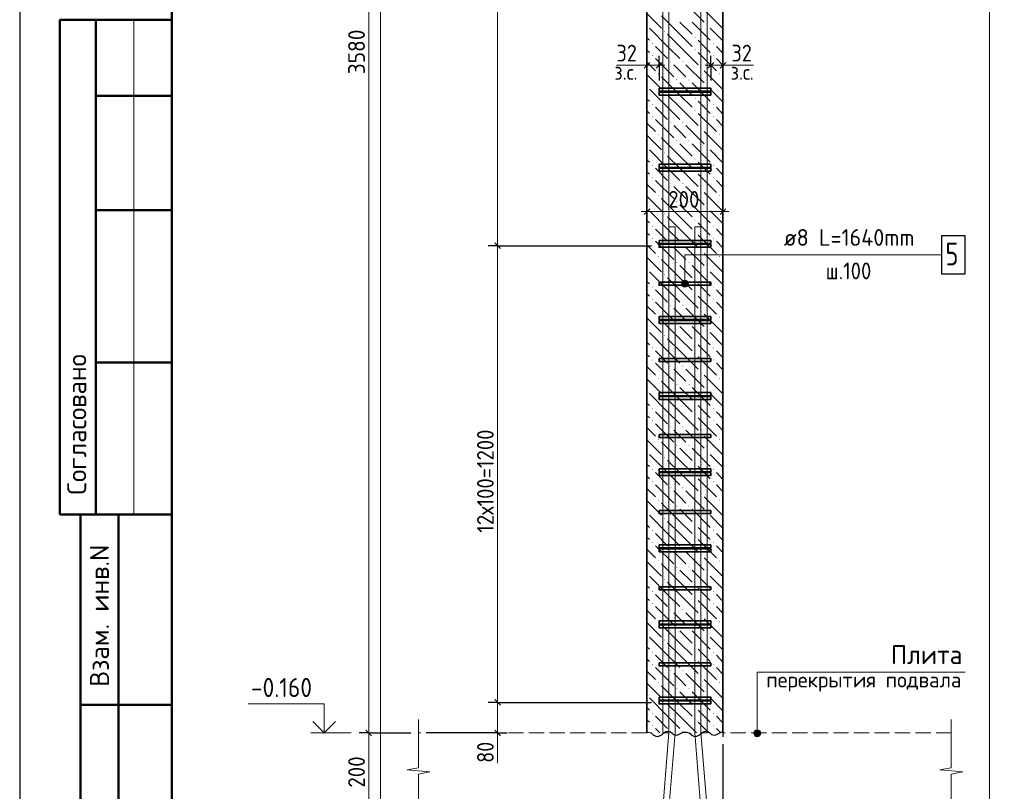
# Model space of a CAD drawing. Header units: millimetres. Extents: x 0 to 42000, y 0 to 29700.
# Tile 2 of 15: x 0 to 12937, y 5364 to 15502. Entities that reach past the tile are written whole.
import ezdxf

# ---------------------------------------------------------------- set-up
doc = ezdxf.new("R2010")
doc.units = ezdxf.units.MM
doc.linetypes.add('______2', pattern=[270, 200, -70])
doc.linetypes.add('______5', pattern=[1100, 800, -100, 100, -100])
for name, color, linetype, lineweight in [('S1 Продольная арматура', 52, 'Continuous', 25), ('Standard', 7, 'Continuous', 25), ('ЖБ Перекрытие верхний уровень', 7, 'Continuous', 18), ('Затяжка', 52, 'Continuous', 25), ('Оси', 7, '______5', 13), ('Позиционная метка диаметр_ шаг', 7, 'Continuous', 13), ('Позиционная метка линия выноска', 7, 'Continuous', 13), ('Примечания', 7, 'Continuous', 13), ('Размерная выноска', 7, 'Continuous', 13), ('Хомут', 52, 'Continuous', 25)]:
    doc.layers.add(name, color=color, linetype=linetype, lineweight=lineweight)
doc.layers.add('ЖБ Пилон', color=7, linetype='______2', lineweight=13, true_color=0xa0a0a0)
doc.styles.add('ISOCPEUR', font='txt')

msp = doc.modelspace()

# ---------------------------------------------------------------- hatches: boundary and pattern name
at = {"layer": 'ЖБ Пилон', "linetype": 'Continuous', "lineweight": 18, "transparency": 33554687}
for points in [[(9028, 15431), (9034, 15437), (9041, 15431), (9034, 15424)], [(8468, 15351), (8474, 15357), (8481, 15351), (8474, 15344)], [(8868, 15271), (8874, 15277), (8881, 15271), (8874, 15264)], [(8308, 15191), (8314, 15197), (8321, 15191), (8314, 15184)], [(9108, 15191), (9114, 15197), (9121, 15191), (9114, 15184)], [(8308, 15031), (8314, 15037), (8321, 15031), (8314, 15024)], [(8868, 15111), (8874, 15117), (8881, 15111), (8874, 15104)], [(9108, 15031), (9114, 15037), (9121, 15031), (9114, 15024)], [(8548, 14951), (8554, 14957), (8561, 14951), (8554, 14944)], [(8708, 14951), (8714, 14957), (8721, 14951), (8714, 14944)], [(8388, 14791), (8394, 14797), (8401, 14791), (8394, 14784)], [(8948, 14871), (8954, 14877), (8961, 14871), (8954, 14864)], [(9188, 14791), (9194, 14797), (9201, 14791), (9194, 14784)], [(8628, 14711), (8634, 14717), (8641, 14711), (8634, 14704)], [(8788, 14711), (8794, 14717), (8801, 14711), (8794, 14704)], [(9028, 14631), (9034, 14637), (9041, 14631), (9034, 14624)], [(8468, 14551), (8474, 14557), (8481, 14551), (8474, 14544)], [(8308, 14391), (8314, 14397), (8321, 14391), (8314, 14384)], [(8868, 14471), (8874, 14477), (8881, 14471), (8874, 14464)], [(9108, 14391), (9114, 14397), (9121, 14391), (9114, 14384)], [(8308, 14231), (8314, 14237), (8321, 14231), (8314, 14224)], [(8868, 14311), (8874, 14317), (8881, 14311), (8874, 14304)], [(9108, 14231), (9114, 14237), (9121, 14231), (9114, 14224)], [(8548, 14151), (8554, 14157), (8561, 14151), (8554, 14144)], [(8708, 14151), (8714, 14157), (8721, 14151), (8714, 14144)], [(8388, 13991), (8394, 13997), (8401, 13991), (8394, 13984)], [(8948, 14071), (8954, 14077), (8961, 14071), (8954, 14064)], [(9188, 13991), (9194, 13997), (9201, 13991), (9194, 13984)], [(8628, 13911), (8634, 13917), (8641, 13911), (8634, 13904)], [(8788, 13911), (8794, 13917), (8801, 13911), (8794, 13904)], [(8468, 13751), (8474, 13757), (8481, 13751), (8474, 13744)], [(9028, 13831), (9034, 13837), (9041, 13831), (9034, 13824)], [(8308, 13591), (8314, 13597), (8321, 13591), (8314, 13584)], [(8868, 13671), (8874, 13677), (8881, 13671), (8874, 13664)], [(9108, 13591), (9114, 13597), (9121, 13591), (9114, 13584)], [(8868, 13511), (8874, 13517), (8881, 13511), (8874, 13504)], [(8308, 13431), (8314, 13437), (8321, 13431), (8314, 13424)], [(8548, 13351), (8554, 13357), (8561, 13351), (8554, 13344)], [(8708, 13351), (8714, 13357), (8721, 13351), (8714, 13344)], [(9108, 13431), (9114, 13437), (9121, 13431), (9114, 13424)], [(8388, 13191), (8394, 13197), (8401, 13191), (8394, 13184)], [(8948, 13271), (8954, 13277), (8961, 13271), (8954, 13264)], [(9188, 13191), (9194, 13197), (9201, 13191), (9194, 13184)], [(8628, 13111), (8634, 13117), (8641, 13111), (8634, 13104)], [(8788, 13111), (8794, 13117), (8801, 13111), (8794, 13104)], [(8468, 12951), (8474, 12957), (8481, 12951), (8474, 12944)], [(9028, 13031), (9034, 13037), (9041, 13031), (9034, 13024)], [(8868, 12871), (8874, 12877), (8881, 12871), (8874, 12864)], [(8308, 12791), (8314, 12797), (8321, 12791), (8314, 12784)], [(8868, 12711), (8874, 12717), (8881, 12711), (8874, 12704)], [(9108, 12791), (9114, 12797), (9121, 12791), (9114, 12784)], [(8308, 12631), (8314, 12637), (8321, 12631), (8314, 12624)], [(8548, 12551), (8554, 12557), (8561, 12551), (8554, 12544)], [(8708, 12551), (8714, 12557), (8721, 12551), (8714, 12544)], [(9108, 12631), (9114, 12637), (9121, 12631), (9114, 12624)], [(8948, 12471), (8954, 12477), (8961, 12471), (8954, 12464)], [(8388, 12391), (8394, 12397), (8401, 12391), (8394, 12384)], [(8628, 12311), (8634, 12317), (8641, 12311), (8634, 12304)], [(8788, 12311), (8794, 12317), (8801, 12311), (8794, 12304)], [(9188, 12391), (9194, 12397), (9201, 12391), (9194, 12384)], [(9028, 12231), (9034, 12237), (9041, 12231), (9034, 12224)], [(8468, 12151), (8474, 12157), (8481, 12151), (8474, 12144)], [(8868, 12071), (8874, 12077), (8881, 12071), (8874, 12064)], [(8308, 11991), (8314, 11997), (8321, 11991), (8314, 11984)], [(8868, 11911), (8874, 11917), (8881, 11911), (8874, 11904)], [(9108, 11991), (9114, 11997), (9121, 11991), (9114, 11984)], [(8308, 11831), (8314, 11837), (8321, 11831), (8314, 11824)], [(9108, 11831), (9114, 11837), (9121, 11831), (9114, 11824)], [(8548, 11751), (8554, 11757), (8561, 11751), (8554, 11744)], [(8708, 11751), (8714, 11757), (8721, 11751), (8714, 11744)], [(8948, 11671), (8954, 11677), (8961, 11671), (8954, 11664)], [(8388, 11591), (8394, 11597), (8401, 11591), (8394, 11584)], [(8628, 11511), (8634, 11517), (8641, 11511), (8634, 11504)], [(8788, 11511), (8794, 11517), (8801, 11511), (8794, 11504)], [(9188, 11591), (9194, 11597), (9201, 11591), (9194, 11584)], [(9028, 11431), (9034, 11437), (9041, 11431), (9034, 11424)], [(8468, 11351), (8474, 11357), (8481, 11351), (8474, 11344)], [(8868, 11271), (8874, 11277), (8881, 11271), (8874, 11264)], [(8308, 11191), (8314, 11197), (8321, 11191), (8314, 11184)], [(9108, 11191), (9114, 11197), (9121, 11191), (9114, 11184)], [(8308, 11031), (8314, 11037), (8321, 11031), (8314, 11024)], [(8868, 11111), (8874, 11117), (8881, 11111), (8874, 11104)], [(9108, 11031), (9114, 11037), (9121, 11031), (9114, 11024)], [(8548, 10951), (8554, 10957), (8561, 10951), (8554, 10944)], [(8708, 10951), (8714, 10957), (8721, 10951), (8714, 10944)], [(8948, 10871), (8954, 10877), (8961, 10871), (8954, 10864)], [(8388, 10791), (8394, 10797), (8401, 10791), (8394, 10784)], [(9188, 10791), (9194, 10797), (9201, 10791), (9194, 10784)], [(8628, 10711), (8634, 10717), (8641, 10711), (8634, 10704)], [(8788, 10711), (8794, 10717), (8801, 10711), (8794, 10704)], [(9028, 10631), (9034, 10637), (9041, 10631), (9034, 10624)], [(8468, 10551), (8474, 10557), (8481, 10551), (8474, 10544)], [(8308, 10391), (8314, 10397), (8321, 10391), (8314, 10384)], [(8868, 10471), (8874, 10477), (8881, 10471), (8874, 10464)], [(9108, 10391), (9114, 10397), (9121, 10391), (9114, 10384)], [(8308, 10231), (8314, 10237), (8321, 10231), (8314, 10224)], [(8868, 10311), (8874, 10317), (8881, 10311), (8874, 10304)], [(9108, 10231), (9114, 10237), (9121, 10231), (9114, 10224)], [(8548, 10151), (8554, 10157), (8561, 10151), (8554, 10144)], [(8708, 10151), (8714, 10157), (8721, 10151), (8714, 10144)], [(8388, 9991), (8394, 9997), (8401, 9991), (8394, 9984)], [(8948, 10071), (8954, 10077), (8961, 10071), (8954, 10064)], [(9188, 9991), (9194, 9997), (9201, 9991), (9194, 9984)], [(8628, 9911), (8634, 9917), (8641, 9911), (8634, 9904)], [(8788, 9911), (8794, 9917), (8801, 9911), (8794, 9904)], [(9028, 9831), (9034, 9837), (9041, 9831), (9034, 9824)], [(8468, 9751), (8474, 9757), (8481, 9751), (8474, 9744)], [(8308, 9591), (8314, 9597), (8321, 9591), (8314, 9584)], [(8868, 9671), (8874, 9677), (8881, 9671), (8874, 9664)], [(9108, 9591), (9114, 9597), (9121, 9591), (9114, 9584)], [(8868, 9511), (8874, 9517), (8881, 9511), (8874, 9504)], [(8308, 9431), (8314, 9437), (8321, 9431), (8314, 9424)], [(8548, 9351), (8554, 9357), (8561, 9351), (8554, 9344)], [(8708, 9351), (8714, 9357), (8721, 9351), (8714, 9344)], [(9108, 9431), (9114, 9437), (9121, 9431), (9114, 9424)], [(8388, 9191), (8394, 9197), (8401, 9191), (8394, 9184)], [(8948, 9271), (8954, 9277), (8961, 9271), (8954, 9264)], [(9188, 9191), (9194, 9197), (9201, 9191), (9194, 9184)], [(8628, 9111), (8634, 9117), (8641, 9111), (8634, 9104)], [(8788, 9111), (8794, 9117), (8801, 9111), (8794, 9104)], [(8468, 8951), (8474, 8957), (8481, 8951), (8474, 8944)], [(9028, 9031), (9034, 9037), (9041, 9031), (9034, 9024)], [(8868, 8871), (8874, 8877), (8881, 8871), (8874, 8864)], [(8308, 8791), (8314, 8797), (8321, 8791), (8314, 8784)], [(8868, 8711), (8874, 8717), (8881, 8711), (8874, 8704)], [(9108, 8791), (9114, 8797), (9121, 8791), (9114, 8784)], [(8308, 8631), (8314, 8637), (8321, 8631), (8314, 8624)], [(8548, 8551), (8554, 8557), (8561, 8551), (8554, 8544)], [(8708, 8551), (8714, 8557), (8721, 8551), (8714, 8544)], [(9108, 8631), (9114, 8637), (9121, 8631), (9114, 8624)], [(8948, 8471), (8954, 8477), (8961, 8471), (8954, 8464)], [(8388, 8391), (8394, 8397), (8401, 8391), (8394, 8384)], [(8628, 8311), (8634, 8317), (8641, 8311), (8634, 8304)], [(8788, 8311), (8794, 8317), (8801, 8311), (8794, 8304)], [(9188, 8391), (9194, 8397), (9201, 8391), (9194, 8384)], [(8468, 8151), (8474, 8157), (8481, 8151), (8474, 8144)], [(9028, 8231), (9034, 8237), (9041, 8231), (9034, 8224)], [(8868, 8071), (8874, 8077), (8881, 8071), (8874, 8064)], [(8308, 7991), (8314, 7997), (8321, 7991), (8314, 7984)], [(8868, 7911), (8874, 7917), (8881, 7911), (8874, 7904)], [(9108, 7991), (9114, 7997), (9121, 7991), (9114, 7984)], [(8308, 7831), (8314, 7837), (8321, 7831), (8314, 7824)], [(9108, 7831), (9114, 7837), (9121, 7831), (9114, 7824)], [(8548, 7751), (8554, 7757), (8561, 7751), (8554, 7744)], [(8708, 7751), (8714, 7757), (8721, 7751), (8714, 7744)], [(8948, 7671), (8954, 7677), (8961, 7671), (8954, 7664)], [(8388, 7591), (8394, 7597), (8401, 7591), (8394, 7584)], [(8628, 7511), (8634, 7517), (8641, 7511), (8634, 7504)], [(8788, 7511), (8794, 7517), (8801, 7511), (8794, 7504)], [(9188, 7591), (9194, 7597), (9201, 7591), (9194, 7584)], [(9028, 7431), (9034, 7437), (9041, 7431), (9034, 7424)], [(8468, 7351), (8474, 7357), (8481, 7351), (8474, 7344)], [(8868, 7271), (8874, 7277), (8881, 7271), (8874, 7264)], [(8308, 7191), (8314, 7197), (8321, 7191), (8314, 7184)], [(8868, 7111), (8874, 7117), (8881, 7111), (8874, 7104)], [(9108, 7191), (9114, 7197), (9121, 7191), (9114, 7184)], [(8308, 7031), (8314, 7037), (8321, 7031), (8314, 7024)], [(9108, 7031), (9114, 7037), (9121, 7031), (9114, 7024)], [(8548, 6951), (8554, 6957), (8561, 6951), (8554, 6944)], [(8708, 6951), (8714, 6957), (8721, 6951), (8714, 6944)], [(8948, 6871), (8954, 6877), (8961, 6871), (8954, 6864)], [(8388, 6791), (8394, 6797), (8401, 6791), (8394, 6784)], [(9188, 6791), (9194, 6797), (9201, 6791), (9194, 6784)], [(8628, 6711), (8634, 6717), (8641, 6711), (8634, 6704)], [(8788, 6711), (8794, 6717), (8801, 6711), (8794, 6704)], [(9028, 6631), (9034, 6637), (9041, 6631), (9034, 6624)], [(8468, 6551), (8474, 6557), (8481, 6551), (8474, 6544)], [(8868, 6471), (8874, 6477), (8881, 6471), (8874, 6464)], [(8308, 6391), (8314, 6397), (8321, 6391), (8314, 6384)], [(9108, 6391), (9114, 6397), (9121, 6391), (9114, 6384)], [(8308, 6231), (8314, 6237), (8321, 6231), (8314, 6224)], [(8868, 6311), (8874, 6317), (8881, 6311), (8874, 6304)], [(9108, 6231), (9114, 6237), (9121, 6231), (9114, 6224)], [(8548, 6151), (8554, 6157), (8561, 6151), (8554, 6144)], [(8708, 6151), (8714, 6157), (8721, 6151), (8714, 6144)]]:
    msp.add_hatch(color=7, dxfattribs=at).paths.add_polyline_path(points, flags=16)
at = {"layer": 'Позиционная метка линия выноска', "linetype": 'Continuous', "lineweight": 13, "transparency": 33554687}
for points in [[(8780, 12054), (8703, 12054), (8696, 12032)], [(8780, 12054), (8696, 12032), (8786, 12032)], [(8786, 12032), (8696, 12032), (8703, 12009)], [(8764, 12070), (8719, 12070), (8703, 12054)], [(8764, 12070), (8703, 12054), (8780, 12054)], [(8786, 12032), (8703, 12009), (8780, 12009)], [(8719, 12070), (8764, 12070), (8741, 12077)], [(8780, 12009), (8703, 12009), (8719, 11993)], [(8780, 12009), (8719, 11993), (8764, 11993)], [(8764, 11993), (8719, 11993), (8741, 11987)], [(9647, 6127), (9737, 6127), (9731, 6149)], [(9647, 6127), (9731, 6149), (9653, 6149)], [(9653, 6104), (9737, 6127), (9647, 6127)], [(9653, 6149), (9731, 6149), (9715, 6165)], [(9653, 6149), (9715, 6165), (9670, 6165)], [(9653, 6104), (9731, 6104), (9737, 6127)], [(9670, 6088), (9731, 6104), (9653, 6104)], [(9670, 6165), (9715, 6165), (9692, 6172)], [(9670, 6088), (9715, 6088), (9731, 6104)], [(9715, 6088), (9670, 6088), (9692, 6082)]]:
    msp.add_hatch(color=7, dxfattribs=at).paths.add_polyline_path(points)

# ---------------------------------------------------------------- linework, layer by layer
at = {"layer": 'S1 Продольная арматура', "color": 7, "linetype": 'Continuous', "lineweight": 18, "transparency": 33554687}
for points in [[(8951, 6132), (8951, 24457), (8946, 24494), (8934, 24532), (8914, 24567), (8890, 24596), (8862, 24619), (8827, 24639), (8789, 24652), (8751, 24657), (5451, 24657), (5451, 24737), (8757, 24737), (8807, 24730), (8859, 24713), (8907, 24686), (8947, 24653), (8980, 24613), (9007, 24565), (9024, 24513), (9031, 24462), (9031, 6132), (8951, 6132)], [(8951, 6132), (8951, 24457), (8946, 24494), (8934, 24532), (8914, 24567), (8890, 24596), (8862, 24619), (8827, 24639), (8789, 24652), (8751, 24657), (5451, 24657), (5451, 24737), (8757, 24737), (8807, 24730), (8859, 24713), (8907, 24686), (8947, 24653), (8980, 24613), (9007, 24565), (9024, 24513), (9031, 24462), (9031, 6132), (8951, 6132)], [(8951, 6132), (8951, 24457), (8946, 24494), (8934, 24532), (8914, 24567), (8890, 24596), (8862, 24619), (8827, 24639), (8789, 24652), (8751, 24657), (5451, 24657), (5451, 24737), (8757, 24737), (8807, 24730), (8859, 24713), (8907, 24686), (8947, 24653), (8980, 24613), (9007, 24565), (9024, 24513), (9031, 24462), (9031, 6132), (8951, 6132)], [(8951, 6132), (8951, 24457), (8946, 24494), (8934, 24532), (8914, 24567), (8890, 24596), (8862, 24619), (8827, 24639), (8789, 24652), (8751, 24657), (5451, 24657), (5451, 24737), (8757, 24737), (8807, 24730), (8859, 24713), (8907, 24686), (8947, 24653), (8980, 24613), (9007, 24565), (9024, 24513), (9031, 24462), (9031, 6132), (8951, 6132)], [(8951, 6132), (8951, 24457), (8946, 24494), (8934, 24532), (8914, 24567), (8890, 24596), (8862, 24619), (8827, 24639), (8789, 24652), (8751, 24657), (5451, 24657), (5451, 24737), (8757, 24737), (8807, 24730), (8859, 24713), (8907, 24686), (8947, 24653), (8980, 24613), (9007, 24565), (9024, 24513), (9031, 24462), (9031, 6132), (8951, 6132)], [(8951, 6132), (8951, 24457), (8946, 24494), (8934, 24532), (8914, 24567), (8890, 24596), (8862, 24619), (8827, 24639), (8789, 24652), (8751, 24657), (5451, 24657), (5451, 24737), (8757, 24737), (8807, 24730), (8859, 24713), (8907, 24686), (8947, 24653), (8980, 24613), (9007, 24565), (9024, 24513), (9031, 24462), (9031, 6132), (8951, 6132)], [(8451, 6132), (8451, 24462), (8458, 24513), (8476, 24565), (8502, 24613), (8536, 24653), (8575, 24686), (8623, 24713), (8676, 24730), (8726, 24737), (12031, 24737), (12031, 24657), (8731, 24657), (8694, 24652), (8656, 24639), (8621, 24619), (8592, 24596), (8569, 24567), (8549, 24532), (8537, 24494), (8531, 24457), (8531, 6132), (8451, 6132)], [(8451, 6132), (8451, 24462), (8458, 24513), (8476, 24565), (8502, 24613), (8536, 24653), (8575, 24686), (8623, 24713), (8676, 24730), (8726, 24737), (12031, 24737), (12031, 24657), (8731, 24657), (8694, 24652), (8656, 24639), (8621, 24619), (8592, 24596), (8569, 24567), (8549, 24532), (8537, 24494), (8531, 24457), (8531, 6132), (8451, 6132)], [(8451, 6132), (8451, 24462), (8458, 24513), (8476, 24565), (8502, 24613), (8536, 24653), (8575, 24686), (8623, 24713), (8676, 24730), (8726, 24737), (12031, 24737), (12031, 24657), (8731, 24657), (8694, 24652), (8656, 24639), (8621, 24619), (8592, 24596), (8569, 24567), (8549, 24532), (8537, 24494), (8531, 24457), (8531, 6132), (8451, 6132)], [(8451, 6132), (8451, 24462), (8458, 24513), (8476, 24565), (8502, 24613), (8536, 24653), (8575, 24686), (8623, 24713), (8676, 24730), (8726, 24737), (12031, 24737), (12031, 24657), (8731, 24657), (8694, 24652), (8656, 24639), (8621, 24619), (8592, 24596), (8569, 24567), (8549, 24532), (8537, 24494), (8531, 24457), (8531, 6132), (8451, 6132)], [(8451, 6132), (8451, 24462), (8458, 24513), (8476, 24565), (8502, 24613), (8536, 24653), (8575, 24686), (8623, 24713), (8676, 24730), (8726, 24737), (12031, 24737), (12031, 24657), (8731, 24657), (8694, 24652), (8656, 24639), (8621, 24619), (8592, 24596), (8569, 24567), (8549, 24532), (8537, 24494), (8531, 24457), (8531, 6132), (8451, 6132)], [(8451, 6132), (8451, 24462), (8458, 24513), (8476, 24565), (8502, 24613), (8536, 24653), (8575, 24686), (8623, 24713), (8676, 24730), (8726, 24737), (12031, 24737), (12031, 24657), (8731, 24657), (8694, 24652), (8656, 24639), (8621, 24619), (8592, 24596), (8569, 24567), (8549, 24532), (8537, 24494), (8531, 24457), (8531, 6132), (8451, 6132)], [(8451, 4092), (8451, 5135), (8531, 6136), (8531, 12782), (8611, 12782), (8611, 6133), (8531, 5132), (8531, 4092), (8451, 4092)], [(8451, 4092), (8451, 5135), (8531, 6136), (8531, 12782), (8611, 12782), (8611, 6133), (8531, 5132), (8531, 4092), (8451, 4092)], [(8451, 4092), (8451, 5135), (8531, 6136), (8531, 12782), (8611, 12782), (8611, 6133), (8531, 5132), (8531, 4092), (8451, 4092)], [(8451, 4092), (8451, 5135), (8531, 6136), (8531, 12782), (8611, 12782), (8611, 6133), (8531, 5132), (8531, 4092), (8451, 4092)], [(8451, 4092), (8451, 5135), (8531, 6136), (8531, 12782), (8611, 12782), (8611, 6133), (8531, 5132), (8531, 4092), (8451, 4092)], [(8451, 4092), (8451, 5135), (8531, 6136), (8531, 12782), (8611, 12782), (8611, 6133), (8531, 5132), (8531, 4092), (8451, 4092)], [(8951, 4092), (8951, 5132), (8871, 6133), (8871, 12782), (8951, 12782), (8951, 6136), (9031, 5135), (9031, 4092), (8951, 4092)], [(8951, 4092), (8951, 5132), (8871, 6133), (8871, 12782), (8951, 12782), (8951, 6136), (9031, 5135), (9031, 4092), (8951, 4092)], [(8951, 4092), (8951, 5132), (8871, 6133), (8871, 12782), (8951, 12782), (8951, 6136), (9031, 5135), (9031, 4092), (8951, 4092)], [(8951, 4092), (8951, 5132), (8871, 6133), (8871, 12782), (8951, 12782), (8951, 6136), (9031, 5135), (9031, 4092), (8951, 4092)], [(8951, 4092), (8951, 5132), (8871, 6133), (8871, 12782), (8951, 12782), (8951, 6136), (9031, 5135), (9031, 4092), (8951, 4092)], [(8951, 4092), (8951, 5132), (8871, 6133), (8871, 12782), (8951, 12782), (8951, 6136), (9031, 5135), (9031, 4092), (8951, 4092)]]:
    msp.add_lwpolyline(points, dxfattribs=at)
at = {"layer": 'Standard', "color": 7, "linetype": 'Continuous', "lineweight": 25, "transparency": 33554687}
for p, q in [((2000, 29200), (2000, 1058)), ((8279, 14941), (8204, 14866)), ((8439, 14941), (8364, 14866)), ((9044, 14866), (9119, 14941)), ((9204, 14866), (9279, 14941)), ((8204, 12944), (8279, 13019)), ((9204, 12944), (9279, 13019)), ((6317, 12494), (6242, 12569)), ((6317, 6494), (6242, 6569)), ((4549, 6169), (4624, 6094)), ((6317, 6094), (6242, 6169))]:
    msp.add_line(p, q, dxfattribs=at)
at = {"layer": 'Standard', "color": 7, "linetype": 'Continuous', "lineweight": 13, "transparency": 33554687}
for p, q in [((4586, 24032), (4586, 6132)), ((6279, 12532), (6279, 23532)), ((1500, 15500), (1500, 9000)), ((8241, 14903), (8166, 14903)), ((8401, 14903), (8241, 14903)), ((8401, 14903), (8476, 14903)), ((9081, 14903), (9006, 14903)), ((9081, 14903), (9241, 14903)), ((9241, 14903), (9316, 14903)), ((8241, 12982), (8166, 12982)), ((8241, 12982), (9241, 12982)), ((9241, 12982), (9316, 12982)), ((6279, 6532), (6279, 12532)), ((6279, 6132), (6279, 6532)), ((4356, 6132), (3826, 6132)), ((4586, 6132), (4586, 5132)), ((6279, 6132), (6279, 6057))]:
    msp.add_line(p, q, dxfattribs=at)
at = {"layer": 'Standard', "color": 7, "linetype": 'Continuous', "lineweight": 50, "transparency": 33554687}
for p, q in [((6, 15500), (0, 15500)), ((2000, 15500), (527, 15500)), ((527, 15500), (527, 9000)), ((527, 15500), (527, 9000)), ((1000, 15500), (1000, 9000)), ((2000, 14500), (1000, 14500)), ((2000, 13000), (1000, 13000)), ((2000, 11000), (1000, 11000)), ((0, 9000), (6, 9000)), ((527, 9000), (2000, 9000)), ((800, 500), (800, 9000)), ((800, 500), (800, 9000)), ((1300, 500), (1300, 9000)), ((800, 6500), (2000, 6500))]:
    msp.add_line(p, q, dxfattribs=at)
at = {"layer": 'Standard', "color": 7, "linetype": 'Continuous', "lineweight": -3, "transparency": 33554687}
for p, q in [((8241, 14903), (8241, 15028)), ((8401, 14903), (8401, 15028)), ((9081, 14903), (9081, 15028)), ((9241, 14903), (9241, 15028)), ((8241, 14903), (8241, 14778)), ((8241, 14903), (8241, 14903)), ((8401, 14903), (8401, 14778)), ((8401, 14903), (8401, 14702)), ((9081, 14903), (9081, 14778)), ((9081, 14903), (9081, 14702)), ((9241, 14903), (9241, 14778)), ((9241, 14903), (9241, 14903)), ((8241, 12982), (8241, 13107)), ((9241, 12982), (9241, 13107)), ((8241, 12982), (8241, 12857)), ((8241, 12982), (8241, 12982)), ((9241, 12982), (9241, 12857)), ((9241, 12982), (9241, 12982)), ((6279, 12532), (6154, 12532)), ((6279, 12532), (6404, 12532)), ((6279, 12532), (8301, 12532)), ((6279, 6532), (6154, 6532)), ((6279, 6532), (6404, 6532)), ((4586, 6132), (4461, 6132)), ((4586, 6132), (4711, 6132)), ((4586, 6132), (5141, 6132)), ((6279, 6132), (6154, 6132)), ((6279, 6132), (6404, 6132))]:
    msp.add_line(p, q, dxfattribs=at)
at = {"layer": 'Standard', "color": 7, "linetype": 'Continuous', "lineweight": 25, "transparency": 33554687}
msp.add_lwpolyline([(0, 0), (42000, 0), (42000, 29700), (0, 29700), (0, 0)], close=True, dxfattribs=at)
at = {"layer": 'Standard', "color": 7, "linetype": 'Continuous', "lineweight": 50, "transparency": 33554687}
msp.add_lwpolyline([(2000, 29200), (41500, 29200), (41500, 500), (2000, 500), (2000, 29200)], close=True, dxfattribs=at)
at = {"layer": 'Standard', "color": 7, "linetype": 'Continuous', "lineweight": 35, "transparency": 33554687}
for points in [[(23000, 29200), (2000, 29200), (2000, 500), (23000, 500), (23000, 29200)], [(4148, 6280), (4000, 6132), (3852, 6280)]]:
    msp.add_lwpolyline(points, dxfattribs=at)
at = {"layer": 'Standard', "color": 254, "linetype": 'Continuous', "lineweight": 18, "true_color": 0xc4c4ff, "transparency": 33554687}
msp.add_lwpolyline([(4741, 3632), (12741, 3632), (12741, 26156), (4741, 26156), (4741, 3632)], dxfattribs=at)
at = {"layer": 'Standard', "color": 7, "linetype": 'Continuous', "lineweight": 13, "transparency": 33554687}
msp.add_lwpolyline([(4000, 6132), (4000, 6512), (3000, 6512)], dxfattribs=at)
at = {"layer": 'Standard', "color": 7, "linetype": 'Continuous', "lineweight": -3, "transparency": 33554687}
for points in [[(6279, 6532), (6851, 6532), (6851, 6532), (8301, 6532)], [(6279, 6132), (6262, 6132), (6262, 6132), (6262, 6132), (6262, 6132), (6262, 6132), (6262, 6132), (6262, 6132), (6262, 6132), (5341, 6132)]]:
    msp.add_lwpolyline(points, dxfattribs=at)
at = {"layer": 'ЖБ Перекрытие верхний уровень', "color": 7, "linetype": '______2', "lineweight": 18, "transparency": 33554687}
for p, q in [((8241, 6132), (5241, 6132)), ((12241, 6132), (9241, 6132))]:
    msp.add_line(p, q, dxfattribs=at)
at = {"layer": 'ЖБ Пилон', "color": 7, "linetype": 'Continuous', "lineweight": 35, "transparency": 33554687}
for p, q in [((8241, 24032), (8241, 6132)), ((9241, 6132), (9241, 24032))]:
    msp.add_line(p, q, dxfattribs=at)
at = {"layer": 'ЖБ Пилон', "color": 9, "linetype": 'Continuous', "lineweight": 18, "true_color": 0xc7c7c7, "transparency": 33554687}
for p, q in [((8754, 15711), (8994, 15471)), ((8241, 15583), (8434, 15391)), ((8674, 15311), (8434, 15551)), ((8994, 15631), (9234, 15391)), ((8674, 15471), (8834, 15311)), ((8834, 15471), (9074, 15231)), ((8514, 15151), (8274, 15391)), ((8514, 15311), (8674, 15151)), ((8674, 15311), (8834, 15151)), ((9241, 15223), (9074, 15391)), ((8241, 15263), (8274, 15231)), ((8354, 15151), (8514, 14991)), ((8514, 15151), (8674, 14991)), ((8674, 15151), (8914, 14911)), ((8994, 15151), (8914, 15231)), ((9074, 15071), (8994, 15151)), ((9154, 15151), (9241, 15063)), ((8274, 15071), (8241, 15103)), ((8914, 15071), (9154, 14831)), ((8241, 14943), (8354, 14831)), ((8354, 14991), (8594, 14751)), ((8674, 14831), (8594, 14911)), ((8754, 14911), (8994, 14671)), ((9154, 14991), (9241, 14903)), ((8241, 14783), (8434, 14591)), ((8674, 14511), (8434, 14751)), ((8754, 14751), (8674, 14831)), ((8994, 14831), (9234, 14591)), ((9241, 14743), (9234, 14751)), ((8674, 14671), (8834, 14511)), ((8834, 14671), (9074, 14431)), ((8514, 14351), (8274, 14591)), ((8514, 14511), (8674, 14351)), ((8674, 14511), (8834, 14351)), ((9241, 14423), (9074, 14591)), ((8241, 14463), (8274, 14431)), ((8994, 14351), (8914, 14431)), ((8274, 14271), (8241, 14303)), ((8354, 14351), (8514, 14191)), ((8514, 14351), (8674, 14191)), ((8674, 14351), (8914, 14111)), ((8914, 14271), (9154, 14031)), ((9074, 14271), (8994, 14351)), ((9154, 14351), (9241, 14263)), ((8241, 14143), (8354, 14031)), ((8354, 14191), (8594, 13951)), ((8674, 14031), (8594, 14111)), ((8754, 14111), (8994, 13871)), ((9154, 14191), (9241, 14103)), ((8241, 13983), (8434, 13791)), ((8754, 13951), (8674, 14031)), ((8994, 14031), (9234, 13791)), ((8674, 13711), (8434, 13951)), ((8674, 13871), (8834, 13711)), ((8834, 13871), (9074, 13631)), ((9241, 13943), (9234, 13951)), ((8514, 13551), (8274, 13791)), ((9241, 13623), (9074, 13791)), ((8241, 13663), (8274, 13631)), ((8514, 13711), (8674, 13551)), ((8674, 13711), (8834, 13551)), ((8994, 13551), (8914, 13631)), ((8274, 13471), (8241, 13503)), ((8354, 13551), (8514, 13391)), ((8514, 13551), (8674, 13391)), ((8674, 13551), (8914, 13311)), ((8914, 13471), (9154, 13231)), ((9074, 13471), (8994, 13551)), ((9154, 13551), (9241, 13463)), ((8241, 13343), (8354, 13231)), ((8354, 13391), (8594, 13151)), ((9154, 13391), (9241, 13303)), ((8674, 13231), (8594, 13311)), ((8754, 13151), (8674, 13231)), ((8754, 13311), (8994, 13071)), ((8994, 13231), (9234, 12991)), ((8241, 13183), (8434, 12991)), ((8674, 12911), (8434, 13151)), ((8674, 13071), (8834, 12911)), ((8834, 13071), (9074, 12831)), ((9241, 13143), (9234, 13151)), ((8514, 12751), (8274, 12991)), ((9241, 12823), (9074, 12991)), ((8241, 12863), (8274, 12831)), ((8514, 12911), (8674, 12751)), ((8674, 12911), (8834, 12751)), ((8994, 12751), (8914, 12831)), ((8274, 12671), (8241, 12703)), ((8354, 12751), (8514, 12591)), ((8514, 12751), (8674, 12591)), ((8674, 12751), (8914, 12511)), ((9074, 12671), (8994, 12751)), ((9154, 12751), (9241, 12663)), ((8354, 12591), (8594, 12351)), ((8914, 12671), (9154, 12431)), ((9154, 12591), (9241, 12503)), ((8241, 12544), (8354, 12431)), ((8674, 12431), (8594, 12511)), ((8754, 12351), (8674, 12431)), ((8754, 12511), (8994, 12271)), ((8994, 12431), (9234, 12191)), ((8241, 12384), (8434, 12191)), ((8674, 12111), (8434, 12351)), ((9241, 12343), (9234, 12351)), ((8514, 11951), (8274, 12191)), ((8674, 12271), (8834, 12111)), ((8834, 12271), (9074, 12031)), ((9241, 12023), (9074, 12191)), ((8241, 12064), (8274, 12031)), ((8514, 12111), (8674, 11951)), ((8674, 12111), (8834, 11951)), ((8274, 11871), (8241, 11903)), ((8354, 11951), (8514, 11791)), ((8514, 11951), (8674, 11791)), ((8674, 11951), (8914, 11711)), ((8994, 11951), (8914, 12031)), ((9074, 11871), (8994, 11951)), ((9154, 11951), (9241, 11863)), ((8354, 11791), (8594, 11551)), ((8914, 11871), (9154, 11631)), ((9154, 11791), (9241, 11703)), ((8241, 11744), (8354, 11631)), ((8674, 11631), (8594, 11711)), ((8754, 11711), (8994, 11471)), ((8241, 11584), (8434, 11391)), ((8674, 11311), (8434, 11551)), ((8754, 11551), (8674, 11631)), ((8994, 11631), (9234, 11391)), ((9241, 11543), (9234, 11551)), ((8514, 11151), (8274, 11391)), ((8674, 11471), (8834, 11311)), ((8834, 11471), (9074, 11231)), ((9241, 11223), (9074, 11391)), ((8241, 11264), (8274, 11231)), ((8514, 11311), (8674, 11151)), ((8674, 11311), (8834, 11151)), ((8354, 11151), (8514, 10991)), ((8514, 11151), (8674, 10991)), ((8674, 11151), (8914, 10911)), ((8994, 11151), (8914, 11231)), ((9074, 11071), (8994, 11151)), ((9154, 11151), (9241, 11063)), ((8274, 11071), (8241, 11103)), ((8914, 11071), (9154, 10831)), ((8241, 10944), (8354, 10831)), ((8354, 10991), (8594, 10751)), ((8674, 10831), (8594, 10911)), ((8754, 10911), (8994, 10671)), ((9154, 10991), (9241, 10903)), ((8241, 10784), (8434, 10591)), ((8674, 10511), (8434, 10751)), ((8754, 10751), (8674, 10831)), ((8994, 10831), (9234, 10591)), ((9241, 10743), (9234, 10751)), ((8674, 10671), (8834, 10511)), ((8834, 10671), (9074, 10431)), ((8514, 10351), (8274, 10591)), ((8514, 10511), (8674, 10351)), ((8674, 10511), (8834, 10351)), ((9241, 10423), (9074, 10591)), ((8241, 10464), (8274, 10431)), ((8354, 10351), (8514, 10191)), ((8514, 10351), (8674, 10191)), ((8674, 10351), (8914, 10111)), ((8994, 10351), (8914, 10431)), ((9074, 10271), (8994, 10351)), ((9154, 10351), (9241, 10263)), ((8274, 10271), (8241, 10303)), ((8914, 10271), (9154, 10031)), ((8241, 10144), (8354, 10031)), ((8354, 10191), (8594, 9951)), ((8674, 10031), (8594, 10111)), ((8754, 10111), (8994, 9871)), ((9154, 10191), (9241, 10103)), ((8241, 9984), (8434, 9791)), ((8754, 9951), (8674, 10031)), ((8994, 10031), (9234, 9791)), ((8674, 9711), (8434, 9951)), ((8674, 9871), (8834, 9711)), ((8834, 9871), (9074, 9631)), ((9241, 9943), (9234, 9951)), ((8514, 9551), (8274, 9791)), ((8514, 9711), (8674, 9551)), ((8674, 9711), (8834, 9551)), ((9241, 9623), (9074, 9791)), ((8241, 9664), (8274, 9631)), ((8994, 9551), (8914, 9631)), ((8274, 9471), (8241, 9503)), ((8354, 9551), (8514, 9391)), ((8514, 9551), (8674, 9391)), ((8674, 9551), (8914, 9311)), ((8914, 9471), (9154, 9231)), ((9074, 9471), (8994, 9551)), ((9154, 9551), (9241, 9463)), ((8241, 9344), (8354, 9231)), ((8354, 9391), (8594, 9151)), ((9154, 9391), (9241, 9303)), ((8674, 9231), (8594, 9311)), ((8754, 9151), (8674, 9231)), ((8754, 9311), (8994, 9071)), ((8994, 9231), (9234, 8991)), ((8241, 9184), (8434, 8991)), ((8674, 8911), (8434, 9151)), ((8674, 9071), (8834, 8911)), ((8834, 9071), (9074, 8831)), ((9241, 9143), (9234, 9151)), ((8514, 8751), (8274, 8991)), ((9241, 8823), (9074, 8991)), ((8241, 8864), (8274, 8831)), ((8514, 8911), (8674, 8751)), ((8674, 8911), (8834, 8751)), ((8994, 8751), (8914, 8831)), ((8274, 8671), (8241, 8703)), ((8354, 8751), (8514, 8591)), ((8514, 8751), (8674, 8591)), ((8674, 8751), (8914, 8511)), ((8914, 8671), (9154, 8431)), ((9074, 8671), (8994, 8751)), ((9154, 8751), (9241, 8663)), ((8241, 8544), (8354, 8431)), ((8354, 8591), (8594, 8351)), ((9154, 8591), (9241, 8503)), ((8674, 8431), (8594, 8511)), ((8754, 8351), (8674, 8431)), ((8754, 8511), (8994, 8271)), ((8994, 8431), (9234, 8191)), ((8241, 8384), (8434, 8191)), ((8674, 8111), (8434, 8351)), ((9241, 8343), (9234, 8351)), ((8514, 7951), (8274, 8191)), ((8674, 8271), (8834, 8111)), ((8834, 8271), (9074, 8031)), ((9241, 8023), (9074, 8191)), ((8241, 8064), (8274, 8031)), ((8514, 8111), (8674, 7951)), ((8674, 8111), (8834, 7951)), ((8994, 7951), (8914, 8031)), ((8274, 7871), (8241, 7903)), ((8354, 7951), (8514, 7791)), ((8514, 7951), (8674, 7791)), ((8674, 7951), (8914, 7711)), ((9074, 7871), (8994, 7951)), ((9154, 7951), (9241, 7863)), ((8354, 7791), (8594, 7551)), ((8914, 7871), (9154, 7631)), ((9154, 7791), (9241, 7703)), ((8241, 7744), (8354, 7631)), ((8674, 7631), (8594, 7711)), ((8754, 7711), (8994, 7471)), ((8241, 7584), (8434, 7391)), ((8674, 7311), (8434, 7551)), ((8754, 7551), (8674, 7631)), ((8994, 7631), (9234, 7391)), ((9241, 7543), (9234, 7551)), ((8514, 7151), (8274, 7391)), ((8674, 7471), (8834, 7311)), ((8834, 7471), (9074, 7231)), ((9241, 7223), (9074, 7391)), ((8241, 7264), (8274, 7231)), ((8514, 7311), (8674, 7151)), ((8674, 7311), (8834, 7151)), ((8354, 7151), (8514, 6991)), ((8514, 7151), (8674, 6991)), ((8674, 7151), (8914, 6911)), ((8994, 7151), (8914, 7231)), ((9074, 7071), (8994, 7151)), ((9154, 7151), (9241, 7063)), ((8274, 7071), (8241, 7103)), ((8354, 6991), (8594, 6751)), ((8914, 7071), (9154, 6831)), ((9154, 6991), (9241, 6903)), ((8241, 6944), (8354, 6831)), ((8674, 6831), (8594, 6911)), ((8754, 6911), (8994, 6671)), ((8241, 6784), (8434, 6591)), ((8674, 6511), (8434, 6751)), ((8754, 6751), (8674, 6831)), ((8994, 6831), (9234, 6591)), ((9241, 6743), (9234, 6751)), ((8674, 6671), (8834, 6511)), ((8834, 6671), (9074, 6431)), ((8514, 6351), (8274, 6591)), ((8514, 6511), (8674, 6351)), ((8674, 6511), (8834, 6351)), ((9241, 6423), (9074, 6591)), ((8241, 6464), (8274, 6431)), ((8354, 6351), (8514, 6191)), ((8514, 6351), (8674, 6191)), ((8674, 6351), (8893, 6132)), ((8994, 6351), (8914, 6431)), ((9074, 6271), (8994, 6351)), ((9154, 6351), (9241, 6263)), ((8274, 6271), (8241, 6303)), ((8914, 6271), (9053, 6132)), ((8241, 6144), (8253, 6132)), ((8354, 6191), (8413, 6132)), ((9154, 6191), (9213, 6132))]:
    msp.add_line(p, q, dxfattribs=at)
at = {"layer": 'Затяжка', "color": 7, "linetype": 'Continuous', "lineweight": 35, "transparency": 33554687}
for points in [[(8401, 14602), (9081, 14602), (9081, 14562), (8401, 14562), (8401, 14602)], [(8401, 14602), (9081, 14602), (9081, 14562), (8401, 14562), (8401, 14602)], [(8401, 13602), (9081, 13602), (9081, 13562), (8401, 13562), (8401, 13602)], [(8401, 13602), (9081, 13602), (9081, 13562), (8401, 13562), (8401, 13602)], [(8401, 12602), (9081, 12602), (9081, 12562), (8401, 12562), (8401, 12602)], [(8401, 12602), (9081, 12602), (9081, 12562), (8401, 12562), (8401, 12602)], [(8401, 11602), (9081, 11602), (9081, 11562), (8401, 11562), (8401, 11602)], [(8401, 11602), (9081, 11602), (9081, 11562), (8401, 11562), (8401, 11602)], [(8401, 10602), (9081, 10602), (9081, 10562), (8401, 10562), (8401, 10602)], [(8401, 10602), (9081, 10602), (9081, 10562), (8401, 10562), (8401, 10602)], [(8401, 9602), (9081, 9602), (9081, 9562), (8401, 9562), (8401, 9602)], [(8401, 9602), (9081, 9602), (9081, 9562), (8401, 9562), (8401, 9602)], [(8401, 8602), (9081, 8602), (9081, 8562), (8401, 8562), (8401, 8602)], [(8401, 8602), (9081, 8602), (9081, 8562), (8401, 8562), (8401, 8602)], [(8401, 7602), (9081, 7602), (9081, 7562), (8401, 7562), (8401, 7602)], [(8401, 7602), (9081, 7602), (9081, 7562), (8401, 7562), (8401, 7602)], [(8401, 6602), (9081, 6602), (9081, 6562), (8401, 6562), (8401, 6602)], [(8401, 6602), (9081, 6602), (9081, 6562), (8401, 6562), (8401, 6602)]]:
    msp.add_lwpolyline(points, dxfattribs=at)
at = {"layer": 'Оси', "color": 8, "linetype": '______5', "lineweight": -3, "transparency": 33554687}
msp.add_line((9241, 7082), (9241, 3466), dxfattribs=at)
at = {"layer": 'Позиционная метка линия выноска', "color": 7, "linetype": 'Continuous', "lineweight": 13, "transparency": 33554687}
for p, q in [((8696, 12032), (8696, 12032)), ((8741, 12077), (8741, 12077)), ((8786, 12032), (8786, 12032)), ((8741, 11987), (8741, 11987)), ((9647, 6127), (9647, 6127)), ((9692, 6172), (9692, 6172)), ((9692, 6082), (9692, 6082)), ((9737, 6127), (9737, 6127))]:
    msp.add_line(p, q, dxfattribs=at)
for points in [[(12104, 12414), (8741, 12414), (8741, 12032)], [(9692, 6127), (9692, 6930), (12424, 6930)]]:
    msp.add_lwpolyline(points, dxfattribs=at)
for centre in [(8741, 12032), (9692, 6127)]:
    msp.add_circle(centre, 45, dxfattribs=at)
at = {"layer": 'Примечания', "color": 7, "linetype": 'Continuous', "lineweight": 13, "transparency": 33554687}
for p, q in [((5241, 6307), (5241, 5672)), ((12241, 6307), (12241, 5672)), ((6279, 6132), (6279, 5732)), ((5241, 5672), (5091, 5645)), ((5091, 5645), (5391, 5618)), ((5391, 5618), (5241, 5591)), ((5241, 5591), (5241, 4957)), ((12241, 5672), (12091, 5645)), ((12091, 5645), (12391, 5618)), ((12391, 5618), (12241, 5591)), ((12241, 5591), (12241, 4957))]:
    msp.add_line(p, q, dxfattribs=at)
at = {"layer": 'Примечания', "color": 7, "linetype": 'Continuous', "lineweight": 25, "transparency": 33554687}
msp.add_line((9241, 6141), (9241, 6141), dxfattribs=at)
for points in [[(8241, 6141), (8260, 6141), (8280, 6138), (8298, 6131), (8312, 6120), (8325, 6107), (8339, 6096), (8358, 6090), (8377, 6086), (8397, 6090), (8415, 6097), (8432, 6105), (8447, 6116), (8461, 6128), (8475, 6139), (8492, 6148), (8511, 6153), (8531, 6152), (8551, 6147), (8565, 6136), (8578, 6124), (8592, 6112), (8609, 6104), (8629, 6102), (8649, 6107), (8666, 6114), (8683, 6123), (8701, 6131), (8718, 6139), (8737, 6143), (8741, 6143)], [(8741, 6141), (8760, 6141), (8780, 6138), (8798, 6131), (8812, 6120), (8825, 6107), (8839, 6096), (8858, 6090), (8877, 6086), (8897, 6090), (8915, 6097), (8932, 6105), (8947, 6116), (8961, 6128), (8975, 6139), (8992, 6148), (9011, 6153), (9031, 6152), (9051, 6147), (9065, 6136), (9078, 6124), (9092, 6112), (9109, 6104), (9129, 6102), (9149, 6107), (9166, 6114), (9183, 6123), (9201, 6131), (9218, 6139), (9237, 6143), (9241, 6143)]]:
    msp.add_lwpolyline(points, dxfattribs=at)
at = {"layer": 'Размерная выноска', "color": 7, "linetype": 'Continuous', "lineweight": 13, "transparency": 33554687}
for p, q in [((8241, 14903), (7841, 14903)), ((9241, 14903), (9641, 14903))]:
    msp.add_line(p, q, dxfattribs=at)
at = {"layer": 'Хомут', "color": 7, "linetype": 'Continuous', "lineweight": 35, "transparency": 33554687}
for points in [[(8401, 14552), (9081, 14552), (9081, 14512), (8401, 14512), (8401, 14552)], [(8401, 14552), (9081, 14552), (9081, 14512), (8401, 14512), (8401, 14552)], [(8401, 13552), (9081, 13552), (9081, 13512), (8401, 13512), (8401, 13552)], [(8401, 13552), (9081, 13552), (9081, 13512), (8401, 13512), (8401, 13552)], [(8401, 12552), (9081, 12552), (9081, 12512), (8401, 12512), (8401, 12552)], [(8401, 12552), (9081, 12552), (9081, 12512), (8401, 12512), (8401, 12552)], [(8401, 12052), (9081, 12052), (9081, 12012), (8401, 12012), (8401, 12052)], [(8401, 12052), (9081, 12052), (9081, 12012), (8401, 12012), (8401, 12052)], [(8401, 11552), (9081, 11552), (9081, 11512), (8401, 11512), (8401, 11552)], [(8401, 11552), (9081, 11552), (9081, 11512), (8401, 11512), (8401, 11552)], [(8401, 11052), (9081, 11052), (9081, 11012), (8401, 11012), (8401, 11052)], [(8401, 11052), (9081, 11052), (9081, 11012), (8401, 11012), (8401, 11052)], [(8401, 10552), (9081, 10552), (9081, 10512), (8401, 10512), (8401, 10552)], [(8401, 10552), (9081, 10552), (9081, 10512), (8401, 10512), (8401, 10552)], [(8401, 10052), (9081, 10052), (9081, 10012), (8401, 10012), (8401, 10052)], [(8401, 10052), (9081, 10052), (9081, 10012), (8401, 10012), (8401, 10052)], [(8401, 9552), (9081, 9552), (9081, 9512), (8401, 9512), (8401, 9552)], [(8401, 9552), (9081, 9552), (9081, 9512), (8401, 9512), (8401, 9552)], [(8401, 9052), (9081, 9052), (9081, 9012), (8401, 9012), (8401, 9052)], [(8401, 9052), (9081, 9052), (9081, 9012), (8401, 9012), (8401, 9052)], [(8401, 8552), (9081, 8552), (9081, 8512), (8401, 8512), (8401, 8552)], [(8401, 8552), (9081, 8552), (9081, 8512), (8401, 8512), (8401, 8552)], [(8401, 8052), (9081, 8052), (9081, 8012), (8401, 8012), (8401, 8052)], [(8401, 8052), (9081, 8052), (9081, 8012), (8401, 8012), (8401, 8052)], [(8401, 7552), (9081, 7552), (9081, 7512), (8401, 7512), (8401, 7552)], [(8401, 7552), (9081, 7552), (9081, 7512), (8401, 7512), (8401, 7552)], [(8401, 7052), (9081, 7052), (9081, 7012), (8401, 7012), (8401, 7052)], [(8401, 7052), (9081, 7052), (9081, 7012), (8401, 7012), (8401, 7052)], [(8401, 6552), (9081, 6552), (9081, 6512), (8401, 6512), (8401, 6552)], [(8401, 6552), (9081, 6552), (9081, 6512), (8401, 6512), (8401, 6552)]]:
    msp.add_lwpolyline(points, dxfattribs=at)
at = {"layer": 'Хомут', "color": 7, "linetype": 'Continuous', "lineweight": 25, "transparency": 33554687}
msp.add_lwpolyline([(12114, 12164), (12424, 12164), (12424, 12664), (12114, 12664), (12114, 12164)], dxfattribs=at)

# ---------------------------------------------------------------- texts
at = {"layer": 'Standard', "color": 7, "linetype": 'Continuous', "lineweight": 25, "transparency": 33554687, "char_height": 220, "attachment_point": 7, "rotation": 90, "style": 'ISOCPEUR'}
for s, insert, width in [('\\W0.93;3580', (4536, 14785), 718.09), ('\\W0.90;12х100=1200', (6229, 8762), 1659.83), ('\\W0.87;80', (6229, 5739), 403.93), ('\\W0.91;200', (4536, 5412), 561.98)]:
    msp.add_mtext(s, dxfattribs=dict(at, insert=insert, width=width))
at = {"layer": 'Standard', "color": 7, "linetype": 'Continuous', "lineweight": 25, "transparency": 33554687, "attachment_point": 7, "style": 'ISOCPEUR'}
for s, insert, char_height, width in [('\\W0.87;32', (7843, 14953), 220, 403.93), ('\\W0.87;32', (9354, 14953), 220, 403.94), ('\\W0.91;200', (8521, 13032), 220, 561.99), ('\\W0.90;-0.160', (3038, 6603), 250, 1011.77)]:
    msp.add_mtext(s, dxfattribs=dict(at, insert=insert, char_height=char_height, width=width))
at = {"layer": 'Standard', "color": 7, "linetype": 'Continuous', "lineweight": 18, "transparency": 33554687, "char_height": 200, "width": 459.94, "attachment_point": 7, "style": 'ISOCPEUR'}
for insert in [(7815, 14712), (9343, 14712)]:
    msp.add_mtext('\\W0.90;з.с.', dxfattribs=dict(at, insert=insert))
at = {"layer": 'Standard', "color": 7, "linetype": 'Continuous', "lineweight": 50, "transparency": 33554687, "char_height": 250, "attachment_point": 7, "rotation": 90, "style": 'ISOCPEUR'}
for s, insert, width in [('\\A1;{\\fISOCPEUR|i0|b0;\\H250.000000;\\W1.000000;\\C7;Согласовано}\\P', (875, 9261), 2071.88), ('\\A1;{\\fISOCPEUR|i0|b0;\\H250.000000;\\W1.000000;\\C7;Взам. инв.N}\\P', (1173, 6736), 1909.1)]:
    msp.add_mtext(s, dxfattribs=dict(at, insert=insert, width=width))
at = {"layer": 'Позиционная метка диаметр_ шаг', "color": 7, "linetype": 'Continuous', "lineweight": 25, "transparency": 33554687, "attachment_point": 7, "style": 'ISOCPEUR'}
for s, insert, char_height, width in [('\\W0.95;Плита', (11449, 7035), 250, 1093.33), ('\\W0.98;перекрытия подвала', (9808, 6675), 200, 2696.76)]:
    msp.add_mtext(s, dxfattribs=dict(at, insert=insert, char_height=char_height, width=width))
at = {"layer": 'Хомут', "color": 7, "linetype": 'Continuous', "lineweight": 13, "transparency": 33554687, "attachment_point": 7, "style": 'ISOCPEUR'}
for s, insert, char_height, width in [('\\W0.96;ø8 L=1640mm ', (10040, 12531), 220, 2018.38), ('\\W0.78;5', (12164, 12274), 300, 326.4), ('\\W0.90;ш.100 ', (10590, 12091), 220, 912.91)]:
    msp.add_mtext(s, dxfattribs=dict(at, insert=insert, char_height=char_height, width=width))

doc.saveas('drawing.dxf')
